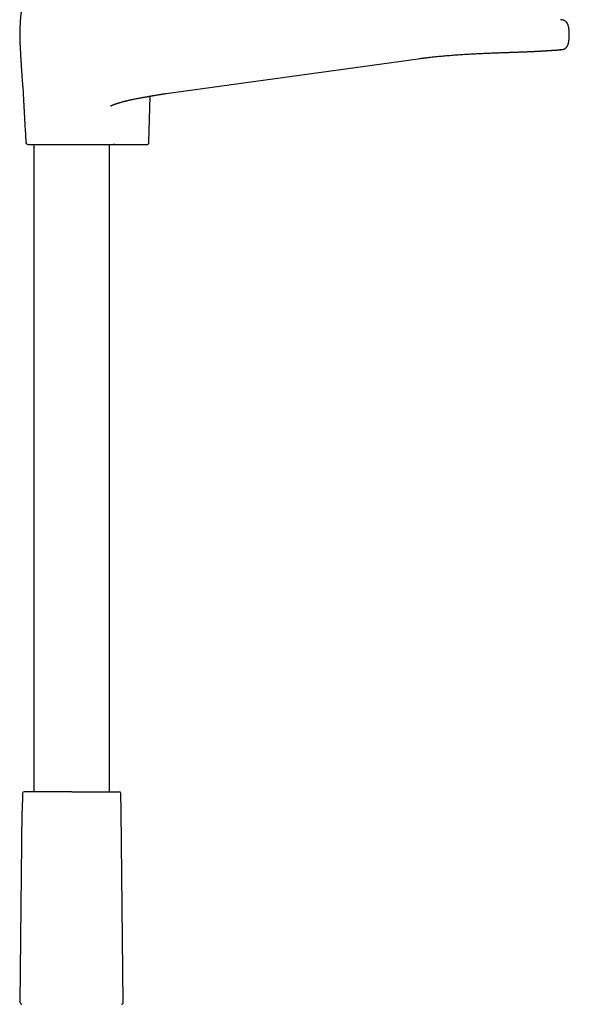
# Model space of a CAD drawing. Header units: millimetres. Extents: x 8 to 923, y 12 to 2155.
# Tile 19 of 26: x 476 to 636, y 1389 to 1676. Entities that reach past the tile are written whole.
import ezdxf

# ---------------------------------------------------------------- set-up
doc = ezdxf.new("R2010")
doc.units = ezdxf.units.MM

msp = doc.modelspace()

# ---------------------------------------------------------------- linework, layer by layer
at = {"color": 7, "linetype": 'Continuous', "lineweight": 30}
for p, q in [((592, 1664.57), (592, 1664.57)), ((476.79, 1655.73), (476.79, 1655.72)), ((518.5, 1654.42), (518.5, 1654.42)), ((513.52, 1640.09), (513.82, 1653.65)), ((480, 1639.6), (480, 1450.79)), ((502, 1450.79), (502, 1639.6)), ((503.58, 1639.6), (512.6, 1639.6)), ((512.6, 1639.6), (512.63, 1639.6)), ((512.61, 1639.6), (512.8, 1639.6)), ((476.64, 1450.29), (476.59, 1445.09)), ((505.41, 1445.09), (505.36, 1450.29)), ((476.01, 1389.3), (476.59, 1445.09)), ((505.99, 1389.3), (505.41, 1445.09))]:
    msp.add_line(p, q, dxfattribs=at)
at = {"color": 7, "linetype": 'Continuous', "lineweight": 30, "flags": 128}
msp.add_lwpolyline([(518.5, 1654.42), (555.25, 1659.49), (592, 1664.56)], dxfattribs=at)
at = {"color": 7, "linetype": 'Continuous', "lineweight": 30}
for centre, start, end in [((478.17, 1640.1), 183.8822, 270), ((477.14, 1450.29), 90, 179.4), ((504.86, 1450.29), 0.6, 90), ((476.51, 1389.3), 179.4, 270), ((505.49, 1389.3), 270, 0.6)]:
    msp.add_arc(centre, 0.5, start, end, dxfattribs=at)
for points, knots in [([(476.44, 1680.22), (476.44, 1680.19), (476.44, 1680.1), (476.43, 1679.97), (476.42, 1679.84), (476.41, 1679.73), (476.4, 1679.62), (476.4, 1679.53), (476.39, 1679.45), (476.38, 1679.39), (476.38, 1679.33), (476.37, 1679.28), (476.37, 1679.24), (476.37, 1679.2), (476.36, 1679.17), (476.36, 1679.15), (476.36, 1679.13), (476.36, 1679.12), (476.36, 1679.1), (476.35, 1679.08), (476.35, 1679.05), (476.35, 1679.01), (476.34, 1678.97), (476.34, 1678.91), (476.33, 1678.86), (476.32, 1678.8), (476.32, 1678.74), (476.31, 1678.68), (476.3, 1678.62), (476.29, 1678.56), (476.29, 1678.5), (476.28, 1678.45), (476.28, 1678.41), (476.27, 1678.38), (476.27, 1678.34), (476.27, 1678.31), (476.26, 1678.26), (476.25, 1678.21), (476.25, 1678.16), (476.24, 1678.11), (476.23, 1678.06), (476.23, 1678.01), (476.22, 1677.96), (476.21, 1677.88), (476.2, 1677.8), (476.19, 1677.72), (476.19, 1677.66), (476.18, 1677.61), (476.18, 1677.56), (476.17, 1677.51), (476.16, 1677.46), (476.16, 1677.4), (476.15, 1677.34), (476.15, 1677.28), (476.14, 1677.21), (476.13, 1677.13), (476.12, 1677.05), (476.11, 1676.96), (476.1, 1676.83), (476.09, 1676.67), (476.07, 1676.46), (476.05, 1676.23), (476.03, 1675.99), (476.02, 1675.73), (476, 1675.45), (475.98, 1675.15), (475.96, 1674.82), (475.94, 1674.48), (475.93, 1674.14), (475.91, 1673.82), (475.9, 1673.53), (475.89, 1673.26), (475.88, 1673.01), (475.87, 1672.8), (475.87, 1672.64), (475.87, 1672.53), (475.86, 1672.46), (475.86, 1672.4), (475.86, 1672.34), (475.86, 1672.26), (475.86, 1672.16), (475.85, 1672.04), (475.85, 1671.91), (475.85, 1671.76), (475.85, 1671.65), (475.85, 1671.6)], [0, 0, 0, 0, 0.021609, 0.050204, 0.077807, 0.104078, 0.12872, 0.151482, 0.167907, 0.18295, 0.196535, 0.208598, 0.219084, 0.227949, 0.234229, 0.239274, 0.243071, 0.246542, 0.250426, 0.254725, 0.259443, 0.269193, 0.280388, 0.293055, 0.306803, 0.321426, 0.336008, 0.350528, 0.364978, 0.379081, 0.392153, 0.403603, 0.413407, 0.419563, 0.426807, 0.435202, 0.444755, 0.455474, 0.466817, 0.479115, 0.490143, 0.499892, 0.508432, 0.525041, 0.542561, 0.560234, 0.568627, 0.577266, 0.586186, 0.595386, 0.605085, 0.613125, 0.622279, 0.631992, 0.640729, 0.648485, 0.655387, 0.66162, 0.667445, 0.679129, 0.69126, 0.70403, 0.717629, 0.732245, 0.748055, 0.765208, 0.783819, 0.803911, 0.823791, 0.842439, 0.859699, 0.875461, 0.889656, 0.902241, 0.913196, 0.918062, 0.922541, 0.926146, 0.930932, 0.936953, 0.945844, 0.956573, 0.969155, 0.98361, 1, 1, 1, 1]), ([(636, 1671.6), (636, 1671.68), (636, 1671.85), (635.99, 1672.13), (635.98, 1672.42), (635.95, 1672.73), (635.92, 1673.05), (635.88, 1673.37), (635.82, 1673.68), (635.75, 1673.99), (635.67, 1674.27), (635.59, 1674.51), (635.5, 1674.72), (635.4, 1674.91), (635.29, 1675.08), (635.17, 1675.24), (635.03, 1675.38), (634.89, 1675.5), (634.73, 1675.61), (634.55, 1675.71), (634.32, 1675.81), (634.06, 1675.88), (633.8, 1675.93), (633.58, 1675.95), (633.45, 1675.95), (633.4, 1675.95)], [0, 0, 0, 0, 0.043201, 0.090944, 0.142309, 0.196393, 0.252311, 0.308186, 0.364225, 0.419696, 0.473937, 0.513859, 0.55255, 0.589876, 0.625782, 0.660351, 0.693863, 0.726608, 0.758817, 0.790665, 0.837976, 0.884885, 0.931322, 0.977031, 1, 1, 1, 1]), ([(475.85, 1671.6), (475.85, 1671.48), (475.85, 1671.26), (475.85, 1670.94), (475.86, 1670.66), (475.86, 1670.4), (475.87, 1670.17), (475.88, 1669.97), (475.88, 1669.8), (475.89, 1669.66), (475.89, 1669.54), (475.9, 1669.46), (475.9, 1669.4), (475.9, 1669.36), (475.9, 1669.3), (475.9, 1669.24), (475.91, 1669.17), (475.91, 1669.08), (475.92, 1668.98), (475.92, 1668.84), (475.93, 1668.68), (475.94, 1668.48), (475.95, 1668.26), (475.96, 1667.95), (475.99, 1667.53), (476.01, 1666.99), (476.05, 1666.41), (476.08, 1665.8), (476.12, 1665.15), (476.16, 1664.52), (476.19, 1663.91), (476.23, 1663.34), (476.26, 1662.77), (476.3, 1662.22), (476.33, 1661.7), (476.36, 1661.21), (476.39, 1660.75), (476.42, 1660.33), (476.45, 1659.93), (476.47, 1659.57), (476.49, 1659.23), (476.52, 1658.92), (476.54, 1658.65), (476.55, 1658.39), (476.57, 1658.13), (476.59, 1657.87), (476.61, 1657.63), (476.63, 1657.42), (476.64, 1657.22), (476.66, 1657.06), (476.67, 1656.93), (476.68, 1656.83), (476.69, 1656.74), (476.69, 1656.66), (476.7, 1656.59), (476.7, 1656.53), (476.71, 1656.45), (476.72, 1656.36), (476.73, 1656.27), (476.74, 1656.18), (476.75, 1656.11), (476.75, 1656.03), (476.76, 1655.97), (476.77, 1655.91), (476.77, 1655.85), (476.78, 1655.77), (476.79, 1655.71), (476.79, 1655.68), (476.8, 1655.67)], [0, 0, 0, 0, 0.023285, 0.044615, 0.063986, 0.081393, 0.096826, 0.110279, 0.121748, 0.131227, 0.138714, 0.144207, 0.147706, 0.150386, 0.153365, 0.157073, 0.161521, 0.166714, 0.17266, 0.179361, 0.189816, 0.201482, 0.213614, 0.22616, 0.254856, 0.285555, 0.318267, 0.352976, 0.389639, 0.428172, 0.459682, 0.492197, 0.524827, 0.555796, 0.585026, 0.612511, 0.638259, 0.662286, 0.684622, 0.705304, 0.724377, 0.741895, 0.75704, 0.771247, 0.785749, 0.800606, 0.815763, 0.826789, 0.837861, 0.84891, 0.8545, 0.860172, 0.865926, 0.870335, 0.874916, 0.87973, 0.884671, 0.892793, 0.901394, 0.91086, 0.920302, 0.928392, 0.937564, 0.946671, 0.956986, 0.968638, 0.996408, 1, 1, 1, 1]), ([(633.57, 1667.2), (633.61, 1667.21), (633.67, 1667.21), (633.78, 1667.23), (633.88, 1667.24), (633.98, 1667.26), (634.09, 1667.28), (634.18, 1667.3), (634.27, 1667.33), (634.36, 1667.36), (634.47, 1667.39), (634.58, 1667.44), (634.68, 1667.49), (634.79, 1667.55), (634.91, 1667.63), (635.03, 1667.73), (635.15, 1667.84), (635.25, 1667.96), (635.33, 1668.07), (635.39, 1668.16), (635.43, 1668.24), (635.48, 1668.33), (635.53, 1668.44), (635.59, 1668.58), (635.65, 1668.74), (635.7, 1668.92), (635.76, 1669.14), (635.82, 1669.4), (635.87, 1669.69), (635.91, 1670.02), (635.94, 1670.37), (635.97, 1670.75), (635.99, 1671.16), (635.99, 1671.45), (635.99, 1671.6)], [0, 0, 0, 0, 0.0334564, 0.0640866, 0.0920154, 0.1174142, 0.1405197, 0.1616548, 0.1764736, 0.1906399, 0.2111886, 0.2309543, 0.2497162, 0.2674987, 0.2966557, 0.3226331, 0.3454392, 0.3756204, 0.4018951, 0.413627, 0.4273922, 0.4447817, 0.4657711, 0.49037, 0.5186018, 0.5504803, 0.5859779, 0.630936, 0.6806172, 0.7350542, 0.7942303, 0.8581088, 0.9266959, 1, 1, 1, 1]), ([(592, 1664.56), (592.21, 1664.59), (592.76, 1664.67), (593.63, 1664.78), (594.62, 1664.9), (595.6, 1665.02), (596.55, 1665.12), (597.48, 1665.22), (598.39, 1665.31), (599.28, 1665.39), (600.21, 1665.47), (601.18, 1665.55), (602.17, 1665.63), (603.14, 1665.7), (604.08, 1665.77), (605, 1665.83), (605.92, 1665.89), (606.84, 1665.94), (607.75, 1665.99), (608.63, 1666.04), (609.48, 1666.08), (610.3, 1666.12), (611.09, 1666.15), (611.88, 1666.19), (612.65, 1666.22), (613.42, 1666.25), (614.15, 1666.28), (614.85, 1666.3), (615.52, 1666.33), (616.17, 1666.35), (616.78, 1666.37), (617.36, 1666.39), (617.91, 1666.41), (618.43, 1666.43), (618.92, 1666.44), (619.46, 1666.46), (620.04, 1666.48), (620.65, 1666.5), (621.24, 1666.52), (621.84, 1666.55), (622.45, 1666.57), (623.06, 1666.6), (623.65, 1666.62), (624.21, 1666.65), (624.74, 1666.67), (625.18, 1666.69), (625.54, 1666.71), (625.81, 1666.72), (626.07, 1666.73), (626.31, 1666.75), (626.52, 1666.76), (626.72, 1666.77), (626.9, 1666.78), (627.05, 1666.79), (627.2, 1666.79), (627.3, 1666.8), (627.36, 1666.8), (627.4, 1666.8), (627.45, 1666.81), (627.51, 1666.81), (627.59, 1666.81), (627.67, 1666.82), (627.76, 1666.82), (627.89, 1666.83), (628.04, 1666.84), (628.21, 1666.85), (628.38, 1666.86), (628.53, 1666.87), (628.68, 1666.87), (628.82, 1666.88), (628.94, 1666.89), (629.08, 1666.9), (629.23, 1666.91), (629.38, 1666.92), (629.52, 1666.92), (629.63, 1666.93), (629.73, 1666.94), (629.82, 1666.94), (629.89, 1666.95), (629.97, 1666.95), (630.05, 1666.96), (630.13, 1666.96), (630.23, 1666.97), (630.33, 1666.97), (630.47, 1666.98), (630.63, 1666.99), (630.82, 1667.01), (631, 1667.02), (631.17, 1667.03), (631.34, 1667.04), (631.49, 1667.05), (631.63, 1667.06), (631.76, 1667.07), (631.89, 1667.08), (632.01, 1667.09), (632.13, 1667.09), (632.23, 1667.1), (632.32, 1667.11), (632.39, 1667.11), (632.46, 1667.12), (632.53, 1667.12), (632.6, 1667.13), (632.67, 1667.13), (632.74, 1667.14), (632.81, 1667.14), (632.86, 1667.15), (632.91, 1667.15), (632.96, 1667.16), (633.01, 1667.16), (633.09, 1667.17), (633.15, 1667.17), (633.2, 1667.17), (633.22, 1667.18), (633.25, 1667.18), (633.28, 1667.18), (633.31, 1667.18), (633.35, 1667.19), (633.39, 1667.19), (633.43, 1667.19), (633.47, 1667.2), (633.5, 1667.2), (633.54, 1667.2), (633.56, 1667.2), (633.57, 1667.2)], [0, 0, 0, 0, 0.010074, 0.026074, 0.041835, 0.057358, 0.072645, 0.087428, 0.101984, 0.116313, 0.130416, 0.146909, 0.163082, 0.178934, 0.194467, 0.209681, 0.224575, 0.24046, 0.255965, 0.271093, 0.285842, 0.300212, 0.314204, 0.327818, 0.342355, 0.356432, 0.370051, 0.38321, 0.395909, 0.408367, 0.420347, 0.43185, 0.442876, 0.453425, 0.463544, 0.473492, 0.486957, 0.500174, 0.513144, 0.525867, 0.54069, 0.555165, 0.56929, 0.583067, 0.596495, 0.609575, 0.617395, 0.624934, 0.631979, 0.63853, 0.644586, 0.650148, 0.655214, 0.659901, 0.664066, 0.667714, 0.668809, 0.669864, 0.671339, 0.67345, 0.675556, 0.678055, 0.680948, 0.684234, 0.689671, 0.695258, 0.700599, 0.705694, 0.710542, 0.715145, 0.719502, 0.723612, 0.729574, 0.734927, 0.739768, 0.744274, 0.747642, 0.7508, 0.753747, 0.75649, 0.759447, 0.762796, 0.766588, 0.770821, 0.775438, 0.783238, 0.791183, 0.799273, 0.807489, 0.815459, 0.822902, 0.829964, 0.836688, 0.843426, 0.850254, 0.857086, 0.863521, 0.869521, 0.873436, 0.877705, 0.882328, 0.887305, 0.89262, 0.89808, 0.903103, 0.907689, 0.911837, 0.915547, 0.919081, 0.927587, 0.936341, 0.938888, 0.941677, 0.944947, 0.948698, 0.952929, 0.957642, 0.962835, 0.969103, 0.975953, 0.983386, 0.991401, 1, 1, 1, 1]), ([(633.62, 1667.21), (633.55, 1667.2), (633.44, 1667.19), (633.33, 1667.2), (633.29, 1667.2)], [0, 0, 0, 0, 0.65726, 1, 1, 1, 1]), ([(476.79, 1655.8), (476.79, 1655.8), (476.79, 1655.8), (476.79, 1655.8), (476.79, 1655.8), (476.79, 1655.79), (476.79, 1655.78), (476.79, 1655.77), (476.79, 1655.76), (476.79, 1655.76)], [0, 0, 0, 0, 0.053859, 0.164984, 0.295561, 0.444654, 0.611128, 0.793646, 1, 1, 1, 1]), ([(476.79, 1655.73), (476.81, 1655.42), (476.84, 1654.71), (476.9, 1653.6), (476.96, 1652.41), (477.02, 1651.22), (477.09, 1650.04), (477.15, 1648.89), (477.21, 1647.75), (477.27, 1646.64), (477.33, 1645.6), (477.38, 1644.64), (477.44, 1643.75), (477.49, 1642.89), (477.53, 1642.12), (477.58, 1641.44), (477.62, 1640.85), (477.65, 1640.4), (477.66, 1640.13), (477.67, 1640.06)], [0, 0, 0, 0, 0.059327, 0.135911, 0.21228, 0.288143, 0.363211, 0.437195, 0.509804, 0.580749, 0.64974, 0.708605, 0.765536, 0.820334, 0.872802, 0.912264, 0.95007, 0.986124, 1, 1, 1, 1]), ([(502.36, 1650.77), (502.36, 1650.77), (502.36, 1650.77), (502.37, 1650.78), (502.39, 1650.79), (502.43, 1650.81), (502.47, 1650.84), (502.51, 1650.86), (502.56, 1650.89), (502.6, 1650.91), (502.64, 1650.93), (502.69, 1650.95), (502.74, 1650.98), (502.8, 1651), (502.87, 1651.03), (502.94, 1651.07), (503.02, 1651.1), (503.12, 1651.14), (503.21, 1651.18), (503.3, 1651.21), (503.4, 1651.25), (503.51, 1651.29), (503.63, 1651.34), (503.76, 1651.38), (503.88, 1651.42), (504.01, 1651.47), (504.12, 1651.51), (504.21, 1651.54), (504.28, 1651.56), (504.35, 1651.58), (504.43, 1651.61), (504.54, 1651.64), (504.67, 1651.68), (504.81, 1651.72), (504.95, 1651.76), (505.08, 1651.8), (505.31, 1651.87), (505.62, 1651.96), (505.93, 1652.04), (506.16, 1652.1), (506.29, 1652.14), (506.41, 1652.17), (506.5, 1652.19), (506.56, 1652.2), (506.62, 1652.22), (506.68, 1652.23), (506.75, 1652.25), (506.84, 1652.27), (506.95, 1652.3), (507.07, 1652.33), (507.22, 1652.36), (507.4, 1652.41), (507.62, 1652.46), (507.86, 1652.51), (508.13, 1652.57), (508.52, 1652.66), (509.02, 1652.76), (509.61, 1652.88), (510.18, 1652.99), (510.72, 1653.09), (511.18, 1653.17), (511.54, 1653.24), (511.81, 1653.29), (512.08, 1653.34), (512.34, 1653.38), (512.59, 1653.43), (512.83, 1653.47), (513.05, 1653.51), (513.24, 1653.54), (513.39, 1653.57), (513.51, 1653.59), (513.59, 1653.61), (513.64, 1653.62), (513.67, 1653.62), (513.7, 1653.63), (513.76, 1653.64), (513.85, 1653.65), (513.98, 1653.68), (514.14, 1653.71), (514.34, 1653.74), (514.56, 1653.78), (514.83, 1653.83), (515.12, 1653.88), (515.45, 1653.94), (515.81, 1654), (516.21, 1654.06), (516.63, 1654.14), (517.09, 1654.21), (517.58, 1654.28), (518.05, 1654.36), (518.36, 1654.4), (518.5, 1654.42)], [0, 0, 0, 0, 0.002897, 0.011135, 0.019093, 0.028013, 0.03401, 0.040263, 0.046002, 0.050144, 0.054167, 0.058854, 0.063158, 0.068472, 0.074752, 0.079163, 0.086718, 0.09253, 0.099984, 0.106221, 0.112885, 0.120431, 0.127913, 0.136728, 0.144766, 0.152918, 0.161161, 0.166324, 0.170163, 0.173963, 0.178764, 0.185799, 0.194198, 0.202828, 0.211352, 0.219761, 0.22805, 0.252249, 0.275934, 0.285073, 0.293242, 0.300059, 0.305407, 0.309042, 0.311708, 0.315258, 0.319694, 0.325019, 0.331237, 0.338352, 0.34637, 0.357738, 0.370559, 0.384854, 0.400651, 0.417981, 0.45344, 0.487844, 0.52098, 0.552762, 0.583127, 0.59953, 0.615464, 0.630921, 0.645895, 0.660379, 0.674367, 0.687171, 0.697995, 0.706908, 0.713903, 0.718976, 0.720791, 0.722128, 0.723866, 0.726689, 0.732138, 0.739515, 0.748823, 0.760061, 0.773228, 0.788321, 0.805332, 0.82425, 0.845057, 0.867729, 0.892239, 0.918553, 0.946639, 0.976473, 1, 1, 1, 1]), ([(513.1, 1639.6), (513.13, 1639.61), (513.19, 1639.62), (513.27, 1639.66), (513.34, 1639.71), (513.41, 1639.78), (513.46, 1639.85), (513.49, 1639.93), (513.52, 1640.01), (513.52, 1640.07), (513.52, 1640.09)], [0, 0, 0, 0, 0.125336, 0.254127, 0.384718, 0.5152, 0.643607, 0.768122, 0.887262, 1, 1, 1, 1]), ([(478.17, 1639.6), (478.17, 1639.6), (478.17, 1639.6), (478.19, 1639.6), (478.23, 1639.6), (478.3, 1639.6), (478.38, 1639.6), (478.49, 1639.6), (478.61, 1639.6), (478.77, 1639.6), (478.94, 1639.6), (479.14, 1639.6), (479.36, 1639.6), (479.6, 1639.6), (479.87, 1639.6), (480.16, 1639.6), (480.47, 1639.6), (480.8, 1639.6), (481.16, 1639.6), (481.53, 1639.6), (481.95, 1639.6), (482.42, 1639.6), (482.93, 1639.6), (483.47, 1639.6), (484.03, 1639.6), (484.57, 1639.6), (485.09, 1639.6), (485.59, 1639.6), (486.09, 1639.6), (486.59, 1639.6), (487.11, 1639.6), (487.6, 1639.6), (488.07, 1639.6), (488.5, 1639.6), (488.94, 1639.6), (489.37, 1639.6), (489.81, 1639.6), (490.26, 1639.6), (490.73, 1639.6), (491.24, 1639.6), (491.77, 1639.6), (492.31, 1639.6), (492.84, 1639.6), (493.37, 1639.6), (493.9, 1639.6), (494.44, 1639.6), (494.98, 1639.6), (495.51, 1639.6), (496.03, 1639.6), (496.54, 1639.6), (497.08, 1639.6), (497.64, 1639.6), (498.21, 1639.6), (498.77, 1639.6), (499.3, 1639.6), (499.78, 1639.6), (500.2, 1639.6), (500.58, 1639.6), (500.94, 1639.6), (501.28, 1639.6), (501.61, 1639.6), (501.89, 1639.6), (502.14, 1639.6), (502.36, 1639.6), (502.56, 1639.6), (502.75, 1639.6), (502.92, 1639.6), (503.08, 1639.6), (503.18, 1639.6), (503.22, 1639.6)], [0, 0, 0, 0, 0.008253, 0.02252, 0.036739, 0.050933, 0.065125, 0.079339, 0.093598, 0.108696, 0.123739, 0.138752, 0.153763, 0.168801, 0.183891, 0.199522, 0.215091, 0.230627, 0.246161, 0.261725, 0.277348, 0.296095, 0.314762, 0.3334, 0.352062, 0.370801, 0.385899, 0.400942, 0.415955, 0.430966, 0.446004, 0.461094, 0.473327, 0.485521, 0.497693, 0.509856, 0.522025, 0.534215, 0.54644, 0.561259, 0.576024, 0.590761, 0.605497, 0.620257, 0.635067, 0.650577, 0.666025, 0.681442, 0.696857, 0.7123, 0.727802, 0.746623, 0.765363, 0.784073, 0.802808, 0.82162, 0.836951, 0.852222, 0.867463, 0.882703, 0.89797, 0.913292, 0.925719, 0.938107, 0.950472, 0.962828, 0.975191, 0.987577, 1, 1, 1, 1]), ([(502, 1639.6), (502.01, 1639.6), (502.05, 1639.6), (502.14, 1639.6), (502.27, 1639.6), (502.43, 1639.6), (502.61, 1639.6), (502.8, 1639.6), (502.98, 1639.6), (503.18, 1639.6), (503.4, 1639.6), (503.63, 1639.6), (503.87, 1639.6), (504.13, 1639.6), (504.37, 1639.6), (504.59, 1639.6), (504.78, 1639.6), (504.97, 1639.6), (505.17, 1639.6), (505.38, 1639.6), (505.59, 1639.6), (505.8, 1639.6), (505.94, 1639.6), (506.02, 1639.6), (506.02, 1639.6)], [0, 0, 0, 0, 0.032497, 0.106681, 0.180712, 0.25484, 0.329346, 0.385609, 0.441896, 0.497751, 0.552752, 0.606523, 0.658751, 0.709211, 0.757793, 0.789166, 0.81979, 0.84978, 0.879307, 0.908605, 0.937969, 0.967753, 0.998283, 1, 1, 1, 1]), ([(503.58, 1639.6), (503.54, 1639.6), (503.46, 1639.6), (503.36, 1639.6), (503.28, 1639.6), (503.24, 1639.6), (503.22, 1639.6)], [0, 0, 0, 0, 0.251873, 0.500271, 0.748532, 1, 1, 1, 1]), ([(512.63, 1639.6), (512.68, 1639.6), (512.79, 1639.6), (512.91, 1639.6), (513.01, 1639.6), (513.04, 1639.6), (513.05, 1639.6)], [0, 0, 0, 0, 0.2410859, 0.4940869, 0.7469741, 1, 1, 1, 1]), ([(513.11, 1639.61), (513.11, 1639.61), (513.13, 1639.61), (513.13, 1639.61), (513.13, 1639.61), (513.13, 1639.61)], [0, 0, 0, 0, 0.068089, 0.672027, 1, 1, 1, 1]), ([(491, 1450.79), (490.84, 1450.79), (490.53, 1450.79), (490.05, 1450.79), (489.58, 1450.79), (489.11, 1450.79), (488.64, 1450.79), (488.13, 1450.79), (487.58, 1450.79), (487.02, 1450.79), (486.45, 1450.79), (485.91, 1450.79), (485.38, 1450.79), (484.87, 1450.79), (484.38, 1450.79), (483.89, 1450.79), (483.41, 1450.79), (482.94, 1450.79), (482.48, 1450.79), (482.04, 1450.79), (481.61, 1450.79), (481.17, 1450.79), (480.71, 1450.79), (480.24, 1450.79), (479.8, 1450.79), (479.43, 1450.79), (479.1, 1450.79), (478.82, 1450.79), (478.57, 1450.79), (478.33, 1450.79), (478.12, 1450.79), (477.94, 1450.79), (477.78, 1450.79), (477.64, 1450.79), (477.51, 1450.79), (477.41, 1450.79), (477.3, 1450.79), (477.22, 1450.79), (477.16, 1450.79), (477.15, 1450.79), (477.14, 1450.79)], [0, 0, 0, 0, 0.02178, 0.043516, 0.065233, 0.086956, 0.108711, 0.131349, 0.158519, 0.185648, 0.212786, 0.239983, 0.265761, 0.291472, 0.317158, 0.342862, 0.368624, 0.394953, 0.421211, 0.447442, 0.473692, 0.500005, 0.532902, 0.565705, 0.598502, 0.631381, 0.657159, 0.68287, 0.708556, 0.734259, 0.760022, 0.783118, 0.80616, 0.829178, 0.852202, 0.875263, 0.897525, 0.931688, 0.965813, 1, 1, 1, 1]), ([(491, 1450.79), (491.16, 1450.79), (491.47, 1450.79), (491.95, 1450.79), (492.42, 1450.79), (492.89, 1450.79), (493.36, 1450.79), (493.83, 1450.79), (494.3, 1450.79), (494.76, 1450.79), (495.21, 1450.79), (495.66, 1450.79), (496.13, 1450.79), (496.62, 1450.79), (497.13, 1450.79), (497.62, 1450.79), (498.11, 1450.79), (498.63, 1450.79), (499.17, 1450.79), (499.74, 1450.79), (500.28, 1450.79), (500.77, 1450.79), (501.2, 1450.79), (501.58, 1450.79), (501.94, 1450.79), (502.28, 1450.79), (502.58, 1450.79), (502.85, 1450.79), (503.08, 1450.79), (503.31, 1450.79), (503.51, 1450.79), (503.71, 1450.79), (503.89, 1450.79), (504.06, 1450.79), (504.22, 1450.79), (504.36, 1450.79), (504.49, 1450.79), (504.59, 1450.79), (504.7, 1450.79), (504.78, 1450.79), (504.84, 1450.79), (504.85, 1450.79), (504.86, 1450.79)], [0, 0, 0, 0, 0.0217726, 0.0435042, 0.0652202, 0.0869461, 0.1087073, 0.1313376, 0.1530691, 0.1747741, 0.196478, 0.2182063, 0.2399844, 0.265747, 0.2914502, 0.3171362, 0.3428471, 0.3686252, 0.4015035, 0.4343002, 0.4671032, 0.5, 0.526313, 0.5525627, 0.5787937, 0.6050512, 0.6313801, 0.6528546, 0.674283, 0.6956897, 0.7170991, 0.7385356, 0.7600235, 0.7831049, 0.8061387, 0.8291553, 0.852185, 0.8752581, 0.8975149, 0.9316644, 0.9657932, 1, 1, 1, 1])]:
    msp.add_open_spline(points, degree=3, knots=knots, dxfattribs=at)

doc.saveas('drawing.dxf')
